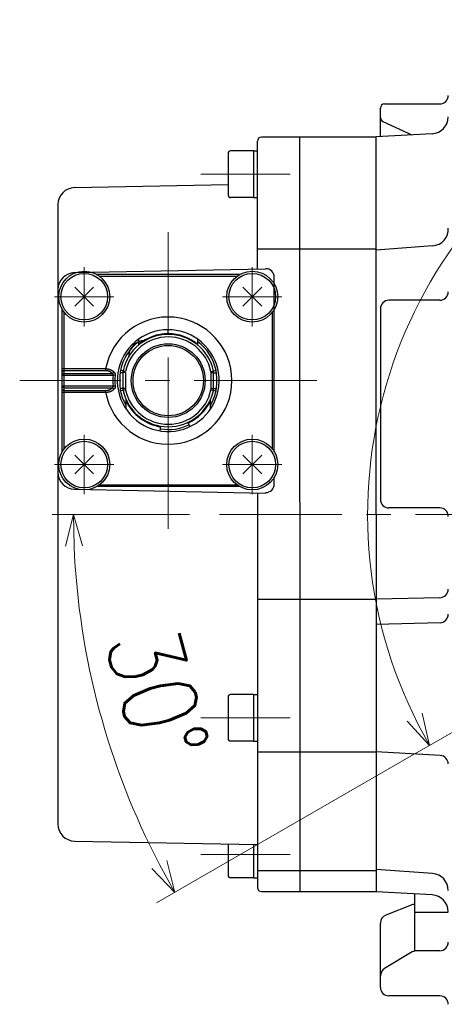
# Model space of a CAD drawing. Header units: millimetres. Extents: x 0 to 1071, y 0 to 742.
# Tile 20 of 127: x 386 to 436, y 167 to 283. Entities that reach past the tile are written whole.
import ezdxf

# ---------------------------------------------------------------- set-up
doc = ezdxf.new("R2010")
doc.units = ezdxf.units.MM
doc.header["$LTSCALE"] = 0.454724
doc.linetypes.add('CENTER', pattern=[50.8, 31.75, -6.35, 6.35, -6.35])
doc.layers.add('NoLayerName_001', color=7, linetype='Continuous')
doc.styles.get("Standard").update_dxf_attribs({"font": 'txt', "bigfont": 'extfont2'})
doc.dimstyles.get("Standard").update_dxf_attribs({"dimtxt": 2.5, "dimasz": 2.5, "dimexe": 1, "dimexo": 1, "dimtad": 1, "dimdec": 3, "dimzin": 0, "dimdsep": 46, "dimtxsty": 'Standard', "dimcen": 2.5, "dimadec": 3, "dimazin": 0, "dimtfac": 0.75, "dimtdec": 3, "dimtmove": 0, "dimatfit": 3, "dimfxl": 1, "dimarcsym": 0})

# ---------------------------------------------------------------- blocks, each defined once
blk = doc.blocks.new('DIM_0003')
at = {"color": 3, "linetype": 'Continuous', "lineweight": 13}
for points in [[(30.68, 33.45), (7.3, 19.95), (5.14, 18.7)], [(6.43, 23.73), (7.3, 19.95), (4.65, 22.79)], [(85.46, 1.13), (81.75, 0), (84.4, 2.84)]]:
    blk.add_lwpolyline(points, dxfattribs=at)
blk.add_arc((54.5, 47.2), 54.5, 300, 210, dxfattribs=at)
at = {"color": 3, "linetype": 'Continuous', "lineweight": 13, "width": 0.666667}
blk.add_text('☆２７０%%d', height=8.75, rotation=90, dxfattribs=at).set_placement((106.5, 29.7))
blk = doc.blocks.new('_OPEN30')
at = {"color": 0, "linetype": 'ByBlock', "lineweight": -2}
for p, q in [((-1, 0.267949), (0, 0)), ((0, 0), (-1, -0.267949)), ((0, 0), (-1, 0))]:
    blk.add_line(p, q, dxfattribs=at)
blk = doc.blocks.new('*D107')
at = {"layer": 'Defpoints', "color": 0}
for p in [(408.38, 225.1), (408.48, 225.1), (393.56, 209.61), (434.18, 197.85), (434.27, 197.9)]:
    blk.add_point(p, dxfattribs=at)
at = {"layer": 'NoLayerName_001', "color": 0, "linetype": 'Continuous', "lineweight": 13}
for p, q in [((405.88, 225.1), (389.7, 225.1)), ((432.01, 196.6), (401.98, 179.26))]:
    blk.add_line(p, q, dxfattribs=at)
blk.add_arc((481.38, 225.1), 89.17, 182.4096, 207.5904, dxfattribs=at)
at = {"layer": 'NoLayerName_001', "color": 0, "lineweight": 13, "xscale": 3.75, "yscale": 3.75, "zscale": 3.75}
for p, rotation in [((392.2, 225.1), 91.20481582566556), ((404.15, 180.51), 298.7951841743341)]:
    blk.add_blockref('_OPEN30', p, dxfattribs=dict(at, rotation=rotation))
at = {"layer": 'NoLayerName_001', "color": 0, "lineweight": 13, "insert": (402.08, 203.85), "char_height": 8.75, "attachment_point": 5, "rotation": 285}
blk.add_mtext('\\W0.8000;30%%d', dxfattribs=at)

msp = doc.modelspace()

# ---------------------------------------------------------------- linework, layer by layer
at = {"layer": 'NoLayerName_001', "color": 7, "linetype": 'Continuous', "lineweight": 25}
for p, q in [((428.3764, 269.6484), (428.3764, 273.0113)), ((428.8764, 273.5113), (435.3764, 273.5113)), ((428.6664, 271.4366), (432.0803, 269.8567)), ((427.8764, 269.5983), (414.3764, 269.5983)), ((418.8764, 226.5483), (418.8764, 269.5983)), ((434.4886, 269.9921), (427.8764, 269.6203)), ((427.8764, 225.0983), (427.8764, 269.6203)), ((413.8764, 254.0566), (413.8764, 269.0983)), ((410.4264, 267.6666), (410.4264, 262.7666)), ((413.4264, 267.9666), (410.7264, 267.9666)), ((413.4264, 267.9666), (413.4264, 262.4666)), ((413.4264, 267.9666), (413.8764, 267.9666)), ((392.3374, 263.6365), (410.4264, 263.9893)), ((390.3764, 261.6369), (390.3764, 188.557)), ((413.4264, 262.4666), (410.7264, 262.4666)), ((413.4264, 262.4666), (413.8764, 262.4666)), ((434.5293, 256.7674), (427.8764, 256.2782)), ((413.8764, 256.4032), (427.8764, 256.4032)), ((392.3347, 253.6078), (414.8555, 254.077)), ((415.8764, 236.1361), (415.8764, 253.0772)), ((394.5875, 251.8846), (392.3652, 249.6623)), ((392.3652, 251.8846), (394.5875, 249.6623)), ((412.1652, 251.8846), (414.3875, 249.6623)), ((414.3875, 251.8846), (412.1652, 249.6623)), ((435.3764, 250.3474), (429.3764, 250.3474)), ((428.3764, 249.3474), (428.3764, 226.8634)), ((394.5875, 229.8623), (392.3652, 232.0846)), ((392.3652, 229.8623), (394.5875, 232.0846)), ((412.1652, 229.8623), (414.3875, 232.0846)), ((414.3875, 229.8623), (412.1652, 232.0846)), ((415.8764, 228.6697), (415.8764, 229.4768)), ((392.3347, 228.0575), (414.8538, 227.5883)), ((413.8764, 227.6212), (413.8764, 181.0983)), ((418.8764, 226.5483), (418.8764, 180.5983)), ((435.3764, 225.8634), (429.3764, 225.8634)), ((427.8764, 225.0983), (427.8764, 180.5762)), ((413.8764, 215.0983), (427.8764, 215.0983)), ((435.3987, 215.2664), (427.8764, 215.0983)), ((435.4044, 212.3096), (427.8764, 212.0983)), ((410.4264, 203.5466), (410.4264, 198.6466)), ((413.4264, 203.8466), (410.7264, 203.8466)), ((413.4264, 203.8466), (413.4264, 198.3466)), ((413.4264, 203.8466), (413.8764, 203.8466)), ((413.4264, 198.3466), (410.7264, 198.3466)), ((413.4264, 198.3466), (413.8764, 198.3466)), ((413.8764, 197.0983), (427.8764, 197.0983)), ((435.4351, 196.6536), (427.8764, 197.0983)), ((392.3374, 186.56), (413.8764, 186.1399)), ((410.4264, 186.2118), (410.4264, 182.5299)), ((413.4264, 186.1493), (413.4264, 182.2299)), ((413.8764, 183.0983), (427.8764, 183.0983)), ((434.523, 182.7345), (427.8764, 183.2233)), ((413.4264, 182.2299), (410.7264, 182.2299)), ((413.4264, 182.2299), (413.8764, 182.2299)), ((414.3764, 180.5983), (427.8764, 180.5983)), ((434.4886, 180.2044), (427.8764, 180.5762)), ((432.3764, 180.3232), (432.3764, 173.6282)), ((432.2009, 179.0615), (429.0124, 177.8158)), ((432.3764, 178.1874), (436.3764, 178.1874)), ((428.3764, 169.3071), (428.3764, 176.8844)), ((432.1388, 173.4856), (428.8618, 171.519)), ((435.3764, 173.6282), (432.6534, 173.6282)), ((435.3764, 168.3071), (429.3764, 168.3071))]:
    msp.add_line(p, q, dxfattribs=at)
at = {"layer": 'NoLayerName_001', "color": 4, "linetype": 'CENTER', "lineweight": 13}
for p, q in [((407.2199, 265.2166), (417.7466, 265.2166)), ((403.3764, 223.3735), (403.3764, 258.3735)), ((393.4764, 247.2735), (393.4764, 254.2735)), ((413.2764, 247.2735), (413.2764, 254.2735)), ((389.9764, 250.7735), (396.9764, 250.7735)), ((416.7764, 250.7735), (409.7764, 250.7735)), ((420.8764, 240.8735), (385.8764, 240.8735)), ((403.3764, 240.8735), (403.3764, 227.7587)), ((393.4764, 234.4735), (393.4764, 227.4735)), ((413.2764, 234.4735), (413.2764, 227.4735)), ((389.9764, 230.9735), (396.9764, 230.9735)), ((416.7764, 230.9735), (409.7764, 230.9735)), ((516.2461, 225.0988), (408.3764, 225.0988)), ((407.2199, 201.0966), (417.7466, 201.0966)), ((407.2199, 184.9799), (417.7466, 184.9799))]:
    msp.add_line(p, q, dxfattribs=at)
at = {"layer": 'NoLayerName_001', "color": 60, "linetype": 'Continuous', "lineweight": 25}
for p, q in [((411.7797, 253.3735), (394.973, 253.3735)), ((411.4764, 253.1735), (395.2764, 253.1735)), ((390.8764, 232.4701), (390.8764, 249.2768)), ((391.0764, 248.9735), (391.0764, 232.7735)), ((415.6764, 232.7735), (415.6764, 248.9735)), ((415.8764, 232.4701), (415.8764, 249.2768)), ((403.3764, 246.3985), (403.3764, 246.8735)), ((399.8764, 245.7469), (399.8764, 245.0511)), ((406.8764, 245.0511), (406.8764, 245.7469)), ((396.0033, 242.2477), (390.8764, 242.2477)), ((396.0033, 242.0356), (391.0764, 242.0356)), ((391.0764, 241.7113), (396.7797, 241.7113)), ((396.0033, 242.2477), (396.0033, 242.0356)), ((398.3421, 241.9591), (397.7416, 242.0886)), ((398.0488, 242.0224), (398.0264, 241.8115)), ((398.0264, 241.8115), (398.0264, 239.9354)), ((398.3264, 241.8115), (398.0264, 241.8115)), ((398.3264, 241.8115), (398.3264, 239.9354)), ((408.4106, 241.9591), (409.0111, 242.0886)), ((408.4264, 241.8115), (408.7264, 241.8115)), ((408.4264, 239.9354), (408.4264, 241.8115)), ((408.7264, 239.9354), (408.7264, 241.8115)), ((390.8764, 241.4992), (396.8813, 241.4992)), ((397.1237, 241.4758), (396.8811, 241.4992)), ((390.8764, 240.2477), (396.8813, 240.2477)), ((390.8764, 239.4992), (396.0033, 239.4992)), ((391.0764, 240.0356), (396.7797, 240.0356)), ((391.0764, 239.7113), (396.0033, 239.7113)), ((396.0033, 239.4992), (396.0033, 239.7113)), ((396.8811, 240.2477), (397.1237, 240.2711)), ((398.3421, 239.7878), (397.7416, 239.6583)), ((398.3264, 239.9354), (398.0264, 239.9354)), ((408.4106, 239.7878), (409.0111, 239.6583)), ((408.4264, 239.9354), (408.7264, 239.9354)), ((408.7039, 239.7246), (408.7264, 239.9354)), ((398.3764, 238.7049), (398.3764, 237.5568)), ((408.3764, 237.5568), (408.3764, 238.7049)), ((405.6796, 235.9341), (405.9121, 235.4356)), ((402.4378, 234.9473), (402.5238, 235.4906)), ((411.7797, 228.3735), (394.973, 228.3735)), ((395.2764, 228.5735), (411.4764, 228.5735))]:
    msp.add_line(p, q, dxfattribs=at)
at = {"layer": 'NoLayerName_001', "color": 7, "linetype": 'Continuous', "lineweight": 25}
for centre, radius in [((393.4764, 250.7735), 3), ((393.4764, 250.7735), 2.75), ((413.2764, 250.7735), 3), ((413.2764, 250.7735), 2.75), ((393.4764, 230.9735), 3), ((393.4764, 230.9735), 2.75), ((413.2764, 230.9735), 3), ((413.2764, 230.9735), 2.75)]:
    msp.add_circle(centre, radius, dxfattribs=at)
at = {"layer": 'NoLayerName_001', "color": 60, "linetype": 'Continuous', "lineweight": 25}
for radius in [4.35, 4.15]:
    msp.add_circle((403.3764, 240.8735), radius, dxfattribs=at)
at = {"layer": 'NoLayerName_001', "color": 7, "linetype": 'Continuous', "lineweight": 25}
for centre, radius, start, end in [((435.3764, 274.5113), 1, 270, 0), ((428.8764, 273.0113), 0.5, 90, 180), ((428.8764, 271.8904), 0.5, 180, 245.166421), ((434.3764, 271.989), 2, 273.21826, 0), ((414.3764, 269.0983), 0.5, 90, 180), ((410.7264, 267.6666), 0.3, 90, 180), ((392.3764, 261.6369), 2, 91.117329, 180), ((410.7264, 262.7666), 0.3, 180, 270), ((434.3827, 258.762), 2, 274.205357, 3.218682), ((392.3764, 251.6083), 2, 91.193489, 180), ((414.8764, 253.0772), 1, 0, 91.193489), ((435.3764, 251.3474), 1, 270, 0), ((429.3764, 249.3474), 1, 90, 180), ((400.6764, 243.6145), 2, 91.193489, 180), ((392.3764, 230.057), 2, 180, 268.806511), ((414.8764, 228.6697), 1, 268.806511, 0), ((429.3764, 226.8634), 1, 180, 270), ((435.3764, 224.8634), 1, 0, 90), ((435.3764, 216.2661), 1, 271.280186, 0), ((435.3764, 213.3092), 1, 271.608008, 0), ((410.7264, 203.5466), 0.3, 90, 180), ((410.7264, 198.6466), 0.3, 180, 270), ((435.3764, 195.6554), 1, 0, 86.633539), ((392.3764, 188.5596), 2, 180, 268.882671), ((410.7264, 182.5299), 0.3, 180, 270), ((434.3764, 180.7399), 2, 0, 85.794643), ((414.3764, 181.0983), 0.5, 180, 270), ((434.3764, 178.2076), 2, 0, 86.78174), ((432.5648, 178.1301), 1, 100.860227, 111.340445), ((429.3764, 176.8844), 1, 111.340445, 180), ((435.3764, 174.6282), 1, 270, 0), ((432.6534, 172.6282), 1, 90, 120.969263), ((429.3764, 170.6615), 1, 120.969263, 180), ((429.3764, 169.3071), 1, 180, 270), ((435.3764, 167.3071), 1, 0, 90)]:
    msp.add_arc(centre, radius, start, end, dxfattribs=at)
at = {"layer": 'NoLayerName_001', "color": 60, "linetype": 'Continuous', "lineweight": 25}
for centre, radius, start, end in [((403.3764, 240.8735), 7.5, 190.55826, 169.44174), ((403.3764, 240.8735), 6, 90, 54.314585), ((403.3764, 240.8735), 5.45, 12.169543, 167.830457), ((403.3764, 240.8733), 5.5252, 90.000637, 129.307093), ((403.3763, 240.8733), 6.0001, 54.315091, 89.999575), ((403.3763, 240.8733), 5.5252, 50.69295, 89.9994), ((403.3764, 240.8735), 5.7643, 127.397116, 167.830457), ((403.3764, 240.8735), 5.15, 12.169543, 167.830457), ((403.3764, 240.8735), 5.7643, 12.169543, 52.601752), ((407.851, 240.87), 10.1961, 174.766775, 179.980354), ((400.0975, 241.5803), 2.4101, 167.825473, 174.771703), ((399.0264, 241.8115), 1, 167.830528, 179.999907), ((407.7264, 241.8115), 0.7, 0, 12.169543), ((407.7264, 241.8115), 1, 0, 12.169543), ((406.6552, 241.5803), 2.4101, 5.228297, 12.174527), ((398.9017, 240.87), 10.1961, 0.019645, 5.233226), ((403.3764, 240.8735), 6.5253, 174.497075, 185.502915), ((403.3764, 240.8735), 6.2817, 174.497251, 185.502749), ((407.851, 240.877), 10.1961, 180.019654, 185.233217), ((398.9017, 240.877), 10.1961, 354.766783, 359.980346), ((400.0975, 240.1666), 2.4101, 185.228297, 192.174527), ((403.3764, 240.8735), 5.7643, 192.169543, 209.798242), ((399.0264, 239.9354), 1, 180.000093, 192.169472), ((403.3764, 240.8735), 5.45, 192.169543, 347.830457), ((399.0264, 239.9354), 0.7, 180, 192.169543), ((403.3764, 240.8735), 5.15, 192.169543, 347.830457), ((403.3764, 240.8735), 5.7643, 330.195472, 347.830457), ((407.7264, 239.9354), 0.7, 347.830457, 0), ((407.7264, 239.9354), 1, 347.830457, 0), ((406.6552, 240.1666), 2.4101, 347.825473, 354.771703), ((403.3764, 240.8735), 5.5251, 205.180229, 260.999755), ((403.3762, 240.8736), 5.5252, 295.000639, 334.819152), ((403.3764, 240.8735), 5.7643, 260.999521, 295.000014)]:
    msp.add_arc(centre, radius, start, end, dxfattribs=at)
at = {"layer": 'NoLayerName_001', "color": 8, "linetype": 'Continuous', "lineweight": 25}
msp.add_open_spline([(403.38, 246.3235), (403.3798, 246.3238), (403.3794, 246.3246), (403.3793, 246.3258), (403.3791, 246.3271), (403.3789, 246.3283), (403.3788, 246.3295), (403.3787, 246.3308), (403.3786, 246.332), (403.3785, 246.3333), (403.3784, 246.3345), (403.3783, 246.3358), (403.3782, 246.3371), (403.3782, 246.3383), (403.3781, 246.3396), (403.378, 246.3408), (403.378, 246.3421), (403.3779, 246.3437), (403.3778, 246.3458), (403.3777, 246.3483), (403.3776, 246.3508), (403.3775, 246.3533), (403.3774, 246.3558), (403.3773, 246.3588), (403.3772, 246.3621), (403.3771, 246.3659), (403.377, 246.3696), (403.3768, 246.3738), (403.3767, 246.3784), (403.3766, 246.3834), (403.3765, 246.3889), (403.3764, 246.3939), (403.3764, 246.3972), (403.3764, 246.3985)], degree=3, knots=[0, 0, 0, 0, 0.0012412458, 0.0024742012, 0.0037460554, 0.0049958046, 0.0062435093, 0.0074956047, 0.0087508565, 0.0100079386, 0.0112654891, 0.0125222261, 0.0137778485, 0.0150325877, 0.0162866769, 0.0175403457, 0.018793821, 0.0200473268, 0.0225550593, 0.0250636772, 0.0275728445, 0.0300822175, 0.0325914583, 0.0351004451, 0.0388636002, 0.0426265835, 0.0463896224, 0.0501527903, 0.0551704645, 0.0601881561, 0.0652057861, 0.0714777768, 0.0752409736, 0.0752409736, 0.0752409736, 0.0752409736], dxfattribs=at)
at = {"layer": 'NoLayerName_001', "color": 60, "linetype": 'Continuous', "lineweight": 25}
for points, knots in [([(391.0764, 242.0356), (391.0738, 242.0356), (391.0687, 242.0355), (391.061, 242.0352), (391.0533, 242.0347), (391.0456, 242.034), (391.038, 242.033), (391.0303, 242.0318), (391.0228, 242.0305), (391.0152, 242.0289), (391.0077, 242.027), (391.0003, 242.025), (390.9929, 242.0227), (390.9856, 242.0203), (390.9783, 242.0175), (390.9712, 242.0146), (390.9642, 242.0114), (390.9573, 242.0079), (390.9505, 242.0042), (390.9439, 242.0002), (390.9375, 241.996), (390.9311, 241.9915), (390.925, 241.9867), (390.9191, 241.9816), (390.9135, 241.9763), (390.9081, 241.9707), (390.9031, 241.9649), (390.8983, 241.9588), (390.894, 241.9524), (390.8901, 241.9458), (390.8865, 241.9389), (390.8835, 241.9318), (390.881, 241.9246), (390.8789, 241.9171), (390.8775, 241.9095), (390.8765, 241.9019), (390.8765, 241.8967), (390.8764, 241.8942)], [0, 0, 0, 0, 0.007686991, 0.015382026, 0.023083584, 0.03079027, 0.038500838, 0.04621421, 0.053929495, 0.061646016, 0.069363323, 0.077081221, 0.084799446, 0.092516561, 0.100231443, 0.10794387, 0.115654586, 0.123365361, 0.131079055, 0.138799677, 0.146532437, 0.154283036, 0.162047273, 0.169814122, 0.177574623, 0.185322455, 0.193054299, 0.200770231, 0.208474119, 0.216173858, 0.223874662, 0.231575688, 0.239278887, 0.246989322, 0.254702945, 0.26240879, 0.270098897, 0.270098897, 0.270098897, 0.270098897]), ([(391.0764, 241.7113), (391.0738, 241.7113), (391.0687, 241.7113), (391.061, 241.7109), (391.0533, 241.7104), (391.0456, 241.7097), (391.038, 241.7087), (391.0303, 241.7076), (391.0228, 241.7062), (391.0152, 241.7046), (391.0077, 241.7028), (391.0003, 241.7007), (390.9929, 241.6985), (390.9856, 241.696), (390.9783, 241.6933), (390.9712, 241.6903), (390.9642, 241.6871), (390.9573, 241.6837), (390.9505, 241.6799), (390.9439, 241.676), (390.9375, 241.6717), (390.9311, 241.6672), (390.925, 241.6624), (390.9191, 241.6574), (390.9135, 241.6521), (390.9081, 241.6465), (390.9031, 241.6406), (390.8983, 241.6345), (390.894, 241.6281), (390.8901, 241.6215), (390.8865, 241.6146), (390.8835, 241.6076), (390.881, 241.6003), (390.8789, 241.5928), (390.8775, 241.5853), (390.8765, 241.5776), (390.8765, 241.5725), (390.8764, 241.5699)], [0, 0, 0, 0, 0.007686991, 0.015382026, 0.023083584, 0.03079027, 0.038500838, 0.04621421, 0.053929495, 0.061646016, 0.069363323, 0.077081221, 0.084799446, 0.092516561, 0.100231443, 0.10794387, 0.115654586, 0.123365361, 0.131079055, 0.138799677, 0.146532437, 0.154283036, 0.162047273, 0.169814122, 0.177574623, 0.185322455, 0.193054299, 0.200770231, 0.208474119, 0.216173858, 0.223874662, 0.231575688, 0.239278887, 0.246989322, 0.254702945, 0.26240879, 0.270098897, 0.270098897, 0.270098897, 0.270098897]), ([(396.9823, 241.8913), (396.9733, 241.8988), (396.9553, 241.9141), (396.9274, 241.9358), (396.899, 241.957), (396.8701, 241.9773), (396.8406, 241.9969), (396.8106, 242.0158), (396.7802, 242.0339), (396.7493, 242.0512), (396.7181, 242.0678), (396.6864, 242.0836), (396.6544, 242.0986), (396.622, 242.1129), (396.5894, 242.1265), (396.5564, 242.1393), (396.5232, 242.1514), (396.4897, 242.1628), (396.4559, 242.1735), (396.422, 242.1834), (396.3878, 242.1926), (396.3535, 242.2011), (396.3189, 242.2089), (396.2843, 242.216), (396.2495, 242.2223), (396.2145, 242.228), (396.1795, 242.233), (396.1444, 242.2373), (396.1092, 242.241), (396.0739, 242.2439), (396.0387, 242.2463), (396.0151, 242.2472), (396.0033, 242.2477)], [0, 0, 0, 0, 0.03534587, 0.07070982, 0.10608939, 0.14148091, 0.17687964, 0.2122798, 0.24767477, 0.28306136, 0.31844273, 0.35382164, 0.38919979, 0.42457785, 0.45995554, 0.49533165, 0.53070493, 0.56607695, 0.6014496, 0.63682419, 0.67220147, 0.70758169, 0.74296455, 0.77834932, 0.813735, 0.84912071, 0.88450519, 0.91988675, 0.95526327, 0.99063224, 1.02599078, 1.06133568, 1.06133568, 1.06133568, 1.06133568]), ([(396.7797, 241.7113), (396.7731, 241.7183), (396.76, 241.7324), (396.7394, 241.7527), (396.7184, 241.7725), (396.6968, 241.7916), (396.6746, 241.8101), (396.6518, 241.8279), (396.6285, 241.845), (396.6048, 241.8614), (396.5805, 241.8771), (396.5558, 241.8921), (396.5307, 241.9063), (396.5052, 241.9198), (396.4792, 241.9326), (396.453, 241.9446), (396.4264, 241.9558), (396.3995, 241.9663), (396.3723, 241.9761), (396.3448, 241.985), (396.3172, 241.9933), (396.2893, 242.0008), (396.2612, 242.0075), (396.2329, 242.0135), (396.2045, 242.0188), (396.176, 242.0233), (396.1473, 242.0271), (396.1186, 242.0302), (396.0898, 242.0326), (396.061, 242.0343), (396.0322, 242.0354), (396.013, 242.0355), (396.0033, 242.0356)], [0, 0, 0, 0, 0.028836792, 0.0576941, 0.086566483, 0.115448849, 0.144336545, 0.173225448, 0.202112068, 0.230994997, 0.259875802, 0.288755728, 0.317635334, 0.346514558, 0.375392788, 0.404268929, 0.43314212, 0.462014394, 0.490888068, 0.519764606, 0.548644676, 0.577528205, 0.606414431, 0.635301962, 0.664189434, 0.69307652, 0.721962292, 0.750844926, 0.779721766, 0.808589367, 0.837443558, 0.866279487, 0.866279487, 0.866279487, 0.866279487]), ([(396.7798, 241.7113), (396.7839, 241.7133), (396.7922, 241.7172), (396.8043, 241.7235), (396.8163, 241.7303), (396.828, 241.7373), (396.8395, 241.7448), (396.8509, 241.7526), (396.8619, 241.7607), (396.8728, 241.7691), (396.8835, 241.7779), (396.8939, 241.7869), (396.904, 241.7962), (396.9139, 241.8057), (396.9235, 241.8156), (396.9329, 241.8256), (396.942, 241.836), (396.9507, 241.8465), (396.9591, 241.8573), (396.9672, 241.8684), (396.975, 241.8797), (396.9799, 241.8874), (396.9823, 241.8912)], [0, 0, 0, 0, 0.013681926, 0.027372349, 0.041073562, 0.054786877, 0.068512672, 0.082250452, 0.095998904, 0.109755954, 0.123518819, 0.137284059, 0.151047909, 0.164807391, 0.178560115, 0.192304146, 0.206038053, 0.219760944, 0.233472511, 0.247173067, 0.260863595, 0.274545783, 0.274545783, 0.274545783, 0.274545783]), ([(396.8811, 241.4992), (396.8816, 241.5019), (396.8826, 241.5075), (396.8838, 241.5158), (396.8847, 241.5242), (396.8853, 241.5327), (396.8855, 241.5411), (396.8855, 241.5496), (396.8851, 241.5581), (396.8843, 241.5665), (396.8832, 241.5749), (396.8817, 241.5833), (396.8798, 241.5915), (396.8776, 241.5997), (396.8749, 241.6078), (396.8719, 241.6157), (396.8685, 241.6234), (396.8647, 241.631), (396.8605, 241.6383), (396.8559, 241.6455), (396.851, 241.6524), (396.8457, 241.659), (396.8402, 241.6654), (396.8343, 241.6716), (396.8282, 241.6775), (396.8219, 241.6831), (396.8153, 241.6884), (396.8086, 241.6934), (396.8016, 241.6983), (396.7945, 241.7028), (396.7873, 241.7072), (396.7823, 241.7099), (396.7799, 241.7113)], [0, 0, 0, 0, 0.008435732, 0.01688398, 0.02534028, 0.033801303, 0.042264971, 0.050730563, 0.059198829, 0.067672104, 0.076152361, 0.084635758, 0.093117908, 0.1015956, 0.110066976, 0.11853172, 0.126991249, 0.135448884, 0.143908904, 0.15237387, 0.160844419, 0.169319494, 0.177796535, 0.186271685, 0.194739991, 0.203199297, 0.211654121, 0.220107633, 0.228560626, 0.237011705, 0.245457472, 0.253892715, 0.253892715, 0.253892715, 0.253892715]), ([(396.9823, 241.8913), (396.9861, 241.8879), (396.9938, 241.8813), (397.0047, 241.8707), (397.0153, 241.8598), (397.0255, 241.8484), (397.0352, 241.8367), (397.0445, 241.8245), (397.0532, 241.812), (397.0614, 241.7992), (397.0691, 241.786), (397.0763, 241.7726), (397.083, 241.7589), (397.0891, 241.745), (397.0948, 241.7308), (397.0999, 241.7165), (397.1046, 241.702), (397.1087, 241.6873), (397.1124, 241.6725), (397.1157, 241.6577), (397.1185, 241.6427), (397.1208, 241.6277), (397.1228, 241.6125), (397.1244, 241.5974), (397.1256, 241.5822), (397.1264, 241.567), (397.1268, 241.5518), (397.1269, 241.5366), (397.1266, 241.5213), (397.126, 241.5061), (397.125, 241.491), (397.1241, 241.4809), (397.1237, 241.4758)], [0, 0, 0, 0, 0.015204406, 0.030429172, 0.045666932, 0.060911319, 0.076157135, 0.091400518, 0.106639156, 0.121874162, 0.137109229, 0.152346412, 0.167585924, 0.182826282, 0.198064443, 0.213295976, 0.228519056, 0.243738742, 0.25895936, 0.274183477, 0.28941199, 0.304644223, 0.319878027, 0.335109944, 0.350338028, 0.365563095, 0.380785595, 0.396005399, 0.411221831, 0.426433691, 0.441639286, 0.456836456, 0.456836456, 0.456836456, 0.456836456]), ([(398.0264, 241.8115), (398.025, 241.811), (398.0225, 241.8096), (398.0181, 241.8092), (398.0137, 241.8086), (398.0093, 241.8081), (398.005, 241.8077), (398.0006, 241.8074), (397.9962, 241.8071), (397.9918, 241.8068), (397.9874, 241.8065), (397.983, 241.8062), (397.9787, 241.806), (397.9743, 241.8057), (397.9699, 241.8055), (397.9655, 241.8053), (397.9611, 241.8051), (397.9552, 241.8048), (397.9479, 241.8045), (397.9391, 241.8042), (397.9303, 241.8039), (397.9216, 241.8036), (397.9128, 241.8033), (397.9025, 241.803), (397.8908, 241.8027), (397.8776, 241.8024), (397.8644, 241.8021), (397.8498, 241.8018), (397.8337, 241.8015), (397.8161, 241.8012), (397.7971, 241.8009), (397.7765, 241.8006), (397.7546, 241.8004), (397.7326, 241.8002), (397.7135, 241.8), (397.7018, 241.8), (397.6974, 241.8)], [0, 0, 0, 0, 0.004259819, 0.008690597, 0.013076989, 0.01746416, 0.021862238, 0.026261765, 0.030657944, 0.03505227, 0.039446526, 0.043841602, 0.048237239, 0.052633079, 0.057028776, 0.061424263, 0.06581962, 0.070214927, 0.079005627, 0.087796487, 0.096587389, 0.105378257, 0.114169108, 0.122959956, 0.136146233, 0.149332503, 0.16251876, 0.175705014, 0.193286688, 0.210868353, 0.22845001, 0.250427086, 0.272404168, 0.294381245, 0.316358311, 0.329544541, 0.329544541, 0.329544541, 0.329544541]), ([(408.7264, 241.8115), (408.7277, 241.811), (408.7303, 241.8096), (408.7347, 241.8092), (408.739, 241.8086), (408.7434, 241.8081), (408.7477, 241.8077), (408.7521, 241.8074), (408.7565, 241.8071), (408.7609, 241.8068), (408.7653, 241.8065), (408.7697, 241.8062), (408.7741, 241.806), (408.7785, 241.8057), (408.7828, 241.8055), (408.7872, 241.8053), (408.7916, 241.8051), (408.7975, 241.8048), (408.8048, 241.8045), (408.8136, 241.8042), (408.8224, 241.8039), (408.8312, 241.8036), (408.8399, 241.8033), (408.8502, 241.803), (408.8619, 241.8027), (408.8751, 241.8024), (408.8883, 241.8021), (408.9029, 241.8018), (408.919, 241.8015), (408.9366, 241.8012), (408.9557, 241.8009), (408.9762, 241.8006), (408.9981, 241.8004), (409.0201, 241.8002), (409.0392, 241.8), (409.0509, 241.8), (409.0553, 241.8)], [0, 0, 0, 0, 0.004259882, 0.008690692, 0.013077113, 0.017464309, 0.021862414, 0.02626197, 0.030658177, 0.035052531, 0.039446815, 0.043841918, 0.048237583, 0.052633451, 0.057029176, 0.061424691, 0.065820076, 0.07021541, 0.079006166, 0.087797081, 0.096588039, 0.105378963, 0.114169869, 0.122960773, 0.136147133, 0.149333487, 0.162519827, 0.175706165, 0.193287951, 0.210869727, 0.228451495, 0.25042871, 0.272405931, 0.294383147, 0.316360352, 0.329546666, 0.329546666, 0.329546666, 0.329546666]), ([(391.0764, 240.0356), (391.0738, 240.0356), (391.0687, 240.0356), (391.061, 240.036), (391.0533, 240.0365), (391.0456, 240.0372), (391.038, 240.0382), (391.0303, 240.0394), (391.0228, 240.0407), (391.0152, 240.0423), (391.0077, 240.0442), (391.0003, 240.0462), (390.9929, 240.0485), (390.9856, 240.0509), (390.9783, 240.0537), (390.9712, 240.0566), (390.9642, 240.0598), (390.9573, 240.0633), (390.9505, 240.067), (390.9439, 240.071), (390.9375, 240.0752), (390.9311, 240.0797), (390.925, 240.0845), (390.9191, 240.0896), (390.9135, 240.0949), (390.9081, 240.1005), (390.9031, 240.1063), (390.8983, 240.1124), (390.894, 240.1188), (390.8901, 240.1254), (390.8865, 240.1323), (390.8835, 240.1394), (390.881, 240.1466), (390.8789, 240.1541), (390.8775, 240.1617), (390.8765, 240.1693), (390.8765, 240.1745), (390.8764, 240.177)], [0, 0, 0, 0, 0.007686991, 0.015382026, 0.023083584, 0.03079027, 0.038500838, 0.04621421, 0.053929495, 0.061646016, 0.069363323, 0.077081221, 0.084799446, 0.092516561, 0.100231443, 0.10794387, 0.115654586, 0.123365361, 0.131079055, 0.138799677, 0.146532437, 0.154283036, 0.162047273, 0.169814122, 0.177574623, 0.185322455, 0.193054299, 0.200770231, 0.208474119, 0.216173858, 0.223874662, 0.231575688, 0.239278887, 0.246989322, 0.254702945, 0.26240879, 0.270098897, 0.270098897, 0.270098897, 0.270098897]), ([(391.0764, 239.7113), (391.0738, 239.7114), (391.0687, 239.7114), (391.061, 239.7117), (391.0533, 239.7122), (391.0456, 239.713), (391.038, 239.7139), (391.0303, 239.7151), (391.0228, 239.7165), (391.0152, 239.7181), (391.0077, 239.7199), (391.0003, 239.7219), (390.9929, 239.7242), (390.9856, 239.7267), (390.9783, 239.7294), (390.9712, 239.7324), (390.9642, 239.7356), (390.9573, 239.739), (390.9505, 239.7427), (390.9439, 239.7467), (390.9375, 239.7509), (390.9311, 239.7554), (390.925, 239.7602), (390.9191, 239.7653), (390.9135, 239.7706), (390.9081, 239.7762), (390.9031, 239.7821), (390.8983, 239.7882), (390.894, 239.7945), (390.8901, 239.8012), (390.8865, 239.808), (390.8835, 239.8151), (390.881, 239.8224), (390.8789, 239.8298), (390.8775, 239.8374), (390.8765, 239.8451), (390.8765, 239.8502), (390.8764, 239.8528)], [0, 0, 0, 0, 0.007686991, 0.015382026, 0.023083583, 0.030790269, 0.038500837, 0.046214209, 0.053929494, 0.061646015, 0.069363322, 0.07708122, 0.084799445, 0.092516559, 0.100231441, 0.107943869, 0.115654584, 0.123365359, 0.131079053, 0.138799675, 0.146532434, 0.154283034, 0.162047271, 0.169814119, 0.17757462, 0.185322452, 0.193054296, 0.200770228, 0.208474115, 0.216173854, 0.223874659, 0.231575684, 0.239278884, 0.246989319, 0.254702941, 0.262408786, 0.270098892, 0.270098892, 0.270098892, 0.270098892]), ([(396.0033, 239.7113), (396.013, 239.7114), (396.0322, 239.7115), (396.061, 239.7126), (396.0898, 239.7143), (396.1186, 239.7167), (396.1473, 239.7198), (396.176, 239.7236), (396.2045, 239.7281), (396.2329, 239.7334), (396.2612, 239.7394), (396.2893, 239.7462), (396.3172, 239.7536), (396.3448, 239.7619), (396.3723, 239.7709), (396.3995, 239.7806), (396.4264, 239.7911), (396.453, 239.8023), (396.4792, 239.8144), (396.5052, 239.8271), (396.5307, 239.8406), (396.5558, 239.8548), (396.5805, 239.8698), (396.6048, 239.8855), (396.6285, 239.9019), (396.6518, 239.919), (396.6746, 239.9369), (396.6968, 239.9554), (396.7184, 239.9745), (396.7395, 239.9942), (396.76, 240.0145), (396.7731, 240.0286), (396.7797, 240.0356)], [0, 0, 0, 0, 0.028836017, 0.057690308, 0.086558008, 0.115434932, 0.144317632, 0.173203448, 0.202090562, 0.230978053, 0.259865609, 0.288751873, 0.317635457, 0.346515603, 0.375392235, 0.404266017, 0.433138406, 0.462011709, 0.490887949, 0.519766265, 0.548645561, 0.577525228, 0.606405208, 0.635286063, 0.664169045, 0.693055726, 0.7219447, 0.750832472, 0.779714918, 0.808587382, 0.837444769, 0.866281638, 0.866281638, 0.866281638, 0.866281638]), ([(396.0033, 239.4992), (396.0151, 239.4997), (396.0387, 239.5007), (396.0739, 239.503), (396.1092, 239.506), (396.1444, 239.5096), (396.1795, 239.5139), (396.2145, 239.5189), (396.2495, 239.5246), (396.2843, 239.531), (396.3189, 239.538), (396.3535, 239.5458), (396.3878, 239.5543), (396.422, 239.5635), (396.4559, 239.5735), (396.4897, 239.5841), (396.5232, 239.5955), (396.5564, 239.6076), (396.5894, 239.6204), (396.622, 239.634), (396.6544, 239.6483), (396.6864, 239.6634), (396.7181, 239.6792), (396.7493, 239.6957), (396.7802, 239.7131), (396.8106, 239.7311), (396.8406, 239.75), (396.8701, 239.7696), (396.899, 239.79), (396.9274, 239.8111), (396.9553, 239.8329), (396.9733, 239.8481), (396.9823, 239.8556)], [0, 0, 0, 0, 0.03534507, 0.07070381, 0.10607297, 0.14144965, 0.17683135, 0.21221594, 0.24760173, 0.28298747, 0.31837231, 0.35375526, 0.38913559, 0.42451302, 0.45988779, 0.49526065, 0.53063289, 0.5660064, 0.60138273, 0.63676062, 0.67213887, 0.70751717, 0.74289621, 0.77827768, 0.81366437, 0.84905944, 0.88445972, 0.91985858, 0.95525026, 0.99063001, 1.02599414, 1.06134018, 1.06134018, 1.06134018, 1.06134018]), ([(396.7798, 240.0356), (396.7823, 240.037), (396.7872, 240.0397), (396.7945, 240.044), (396.8016, 240.0486), (396.8085, 240.0534), (396.8153, 240.0585), (396.8219, 240.0638), (396.8282, 240.0694), (396.8343, 240.0753), (396.8402, 240.0815), (396.8457, 240.0879), (396.851, 240.0945), (396.8559, 240.1014), (396.8605, 240.1086), (396.8647, 240.1159), (396.8685, 240.1235), (396.8719, 240.1312), (396.8749, 240.1391), (396.8776, 240.1472), (396.8798, 240.1554), (396.8817, 240.1637), (396.8832, 240.172), (396.8843, 240.1804), (396.8851, 240.1889), (396.8855, 240.1973), (396.8855, 240.2058), (396.8853, 240.2143), (396.8847, 240.2227), (396.8838, 240.2311), (396.8826, 240.2395), (396.8816, 240.245), (396.8811, 240.2478)], [0, 0, 0, 0, 0.008439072, 0.016888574, 0.025343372, 0.033800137, 0.042257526, 0.050716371, 0.059179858, 0.067652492, 0.076132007, 0.084613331, 0.093092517, 0.10156696, 0.110035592, 0.118499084, 0.12696008, 0.135422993, 0.143891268, 0.1523664, 0.160848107, 0.169334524, 0.177822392, 0.18630724, 0.194785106, 0.203257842, 0.211727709, 0.220195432, 0.22866031, 0.237120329, 0.245572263, 0.254011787, 0.254011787, 0.254011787, 0.254011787]), ([(396.9824, 239.8557), (396.98, 239.8596), (396.9751, 239.8673), (396.9673, 239.8786), (396.9592, 239.8896), (396.9508, 239.9004), (396.942, 239.911), (396.933, 239.9213), (396.9236, 239.9314), (396.914, 239.9412), (396.9041, 239.9508), (396.8939, 239.96), (396.8835, 239.9691), (396.8729, 239.9778), (396.862, 239.9862), (396.8509, 239.9943), (396.8396, 240.0021), (396.828, 240.0096), (396.8163, 240.0167), (396.8043, 240.0234), (396.7922, 240.0298), (396.7839, 240.0336), (396.7798, 240.0356)], [0, 0, 0, 0, 0.013684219, 0.027376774, 0.041079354, 0.054792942, 0.068517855, 0.082253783, 0.095999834, 0.109754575, 0.123516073, 0.137281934, 0.151049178, 0.164814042, 0.17857309, 0.192323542, 0.206063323, 0.219791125, 0.233506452, 0.247209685, 0.260902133, 0.274586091, 0.274586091, 0.274586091, 0.274586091]), ([(397.1237, 240.2711), (397.1241, 240.266), (397.125, 240.256), (397.126, 240.2408), (397.1266, 240.2256), (397.1269, 240.2104), (397.1268, 240.1951), (397.1264, 240.1799), (397.1255, 240.1647), (397.1244, 240.1495), (397.1228, 240.1344), (397.1208, 240.1193), (397.1185, 240.1042), (397.1157, 240.0893), (397.1124, 240.0744), (397.1087, 240.0596), (397.1046, 240.045), (397.0999, 240.0305), (397.0948, 240.0161), (397.0891, 240.002), (397.083, 239.988), (397.0763, 239.9743), (397.0691, 239.9609), (397.0614, 239.9477), (397.0532, 239.9349), (397.0445, 239.9224), (397.0352, 239.9103), (397.0255, 239.8985), (397.0153, 239.8872), (397.0047, 239.8762), (396.9938, 239.8657), (396.9861, 239.859), (396.9823, 239.8556)], [0, 0, 0, 0, 0.015197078, 0.030402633, 0.04561447, 0.060830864, 0.076050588, 0.091272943, 0.106497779, 0.12172553, 0.136957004, 0.152190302, 0.167422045, 0.182650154, 0.197874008, 0.213094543, 0.228314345, 0.243537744, 0.258769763, 0.274008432, 0.289249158, 0.304488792, 0.319725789, 0.334960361, 0.35019462, 0.365432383, 0.380674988, 0.395920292, 0.411164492, 0.426402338, 0.441627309, 0.456831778, 0.456831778, 0.456831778, 0.456831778]), ([(398.0264, 239.9354), (398.025, 239.9359), (398.0225, 239.9373), (398.0181, 239.9377), (398.0137, 239.9383), (398.0093, 239.9388), (398.005, 239.9392), (398.0006, 239.9395), (397.9962, 239.9399), (397.9918, 239.9402), (397.9874, 239.9405), (397.983, 239.9407), (397.9787, 239.941), (397.9743, 239.9412), (397.9699, 239.9414), (397.9655, 239.9416), (397.9611, 239.9418), (397.9552, 239.9421), (397.9479, 239.9424), (397.9391, 239.9427), (397.9303, 239.943), (397.9216, 239.9433), (397.9128, 239.9436), (397.9025, 239.9439), (397.8908, 239.9442), (397.8776, 239.9446), (397.8644, 239.9449), (397.8498, 239.9452), (397.8337, 239.9455), (397.8161, 239.9458), (397.7971, 239.946), (397.7765, 239.9463), (397.7546, 239.9465), (397.7326, 239.9467), (397.7135, 239.9469), (397.7018, 239.9469), (397.6974, 239.947)], [0, 0, 0, 0, 0.004259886, 0.008690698, 0.013077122, 0.01746432, 0.021862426, 0.026261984, 0.030658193, 0.035052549, 0.039446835, 0.04384194, 0.048237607, 0.052633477, 0.057029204, 0.06142472, 0.065820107, 0.070215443, 0.079006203, 0.087797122, 0.096588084, 0.105379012, 0.114169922, 0.12296083, 0.136147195, 0.149333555, 0.162519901, 0.175706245, 0.193288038, 0.210869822, 0.228451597, 0.250428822, 0.272406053, 0.294383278, 0.316360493, 0.329546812, 0.329546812, 0.329546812, 0.329546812]), ([(408.7264, 239.9354), (408.7277, 239.9359), (408.7303, 239.9373), (408.7347, 239.9377), (408.739, 239.9383), (408.7434, 239.9388), (408.7478, 239.9392), (408.7521, 239.9395), (408.7565, 239.9399), (408.7609, 239.9402), (408.7653, 239.9405), (408.7697, 239.9407), (408.7741, 239.941), (408.7785, 239.9412), (408.7828, 239.9414), (408.7872, 239.9416), (408.7916, 239.9418), (408.7975, 239.9421), (408.8048, 239.9424), (408.8136, 239.9427), (408.8224, 239.943), (408.8312, 239.9433), (408.8399, 239.9436), (408.8502, 239.9439), (408.8619, 239.9442), (408.8751, 239.9446), (408.8883, 239.9449), (408.9029, 239.9452), (408.919, 239.9455), (408.9366, 239.9458), (408.9557, 239.946), (408.9762, 239.9463), (408.9981, 239.9465), (409.0201, 239.9467), (409.0392, 239.9469), (409.0509, 239.9469), (409.0553, 239.947)], [0, 0, 0, 0, 0.004259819, 0.008690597, 0.013076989, 0.01746416, 0.021862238, 0.026261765, 0.030657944, 0.03505227, 0.039446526, 0.043841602, 0.048237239, 0.052633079, 0.057028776, 0.061424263, 0.06581962, 0.070214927, 0.079005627, 0.087796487, 0.096587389, 0.105378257, 0.114169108, 0.122959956, 0.136146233, 0.149332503, 0.16251876, 0.175705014, 0.193286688, 0.210868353, 0.22845001, 0.250427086, 0.272404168, 0.294381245, 0.316358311, 0.329544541, 0.329544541, 0.329544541, 0.329544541])]:
    msp.add_open_spline(points, degree=3, knots=knots, dxfattribs=at)

# ---------------------------------------------------------------- block references
at = {"layer": 'NoLayerName_001', "color": 3, "linetype": 'Continuous', "lineweight": 13}
msp.add_blockref('DIM_0003', (426.8781, 177.9019), dxfattribs=at)

# ---------------------------------------------------------------- dimensions: what is measured, and where the dimension line sits
dim = msp.add_angular_dim_2l(base=(393.557718, 209.613979), line1=((434.179485, 197.849647), (434.266088, 197.899647)), line2=((408.376358, 225.098774), (408.476358, 225.098774)), text='\\W0.8000;<>', dimstyle='Standard', override={"dimtxt": 8.75, "dimasz": 3.75, "dimexe": 2.5, "dimexo": 2.5, "dimgap": 2.5, "dimblk": 'OPEN30', "dimclrd": 0, "dimclre": 0, "dimclrt": 0, "dimazin": 2, "dimtp": 0, "dimtm": 0, "dimlwd": 13, "dimlwe": 13}, dxfattribs=at)
dim.commit()
dim.dimension.update_dxf_attribs({"geometry": '*D107', "text_midpoint": (395.241484, 202.019004), "dimtype": 162})

doc.saveas('drawing.dxf')
